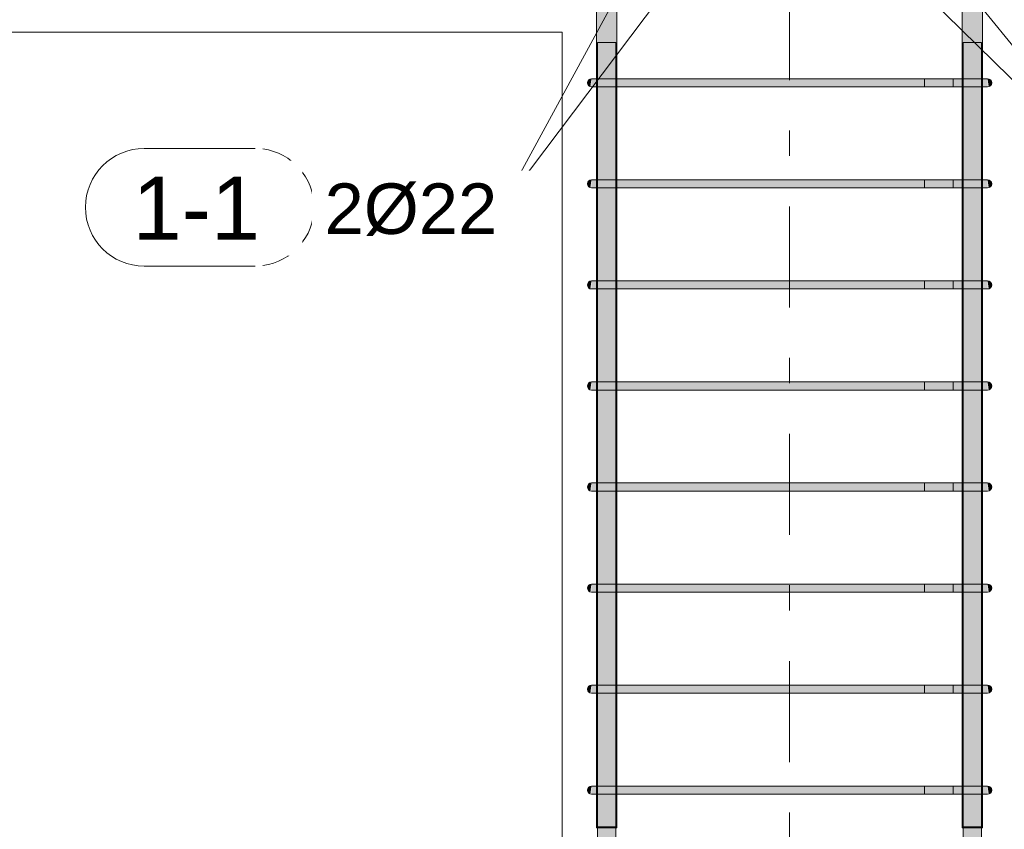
# Model space of a CAD drawing. Header units: millimetres. Extents: x -25607 to 9385, y 1894 to 10168.
# Tile 27 of 181: x -18732 to -17757, y 7881 to 8682. Entities that reach past the tile are written whole.
import ezdxf

# ---------------------------------------------------------------- set-up
doc = ezdxf.new("R2010")
doc.units = ezdxf.units.MM
doc.linetypes.add('Čára osnovy', pattern=[225, 100, -50, 25, -50])
for name, color, linetype, lineweight in [('S-BEAM', 12, 'Continuous', 9), ('S-COLS', 52, 'Continuous', 9), ('S-GRID', 1, 'Continuous', 5), ('S-RBAR', 171, 'Continuous', 5), ('S-RBAR-IDEN', 171, 'Continuous', 5)]:
    doc.layers.add(name, color=color, linetype=linetype, lineweight=lineweight)
doc.styles.add('Arial', font='arial.ttf', dxfattribs={"height": 50})
doc.styles.add('Arial_1', font='arial.ttf', dxfattribs={"height": 62.5})

# ---------------------------------------------------------------- blocks, each defined once
blk = doc.blocks.new('Popisek výztuže - _Typ_ množství_PRAVÝ _řezy_-573729-V4')
at = {"layer": 'S-RBAR-IDEN'}
for p, q in [((-24857.77, 9096.15), (-24967.46, 9096.15)), ((-24967.46, 8979.71), (-24857.77, 8979.71))]:
    blk.add_line(p, q, dxfattribs=at)
for centre, start, end in [((-24967.46, 9037.93), 90, 270), ((-24857.77, 9037.93), 277.64339, 82.35661)]:
    blk.add_arc(centre, 58.22, start, end, dxfattribs=at)

msp = doc.modelspace()

# ---------------------------------------------------------------- hatches: boundary and pattern name
at = {"layer": 'S-RBAR'}
h = msp.add_hatch(color=7, dxfattribs=at)
h.paths.add_polyline_path([(-18140.95, 7883.8), (-18140.95, 7916), (-18141.95, 7916), (-18141.95, 7883.8)])
h.paths.add_polyline_path([(-18160.95, 7883.8), (-18159.95, 7883.8), (-18160.14, 7916), (-18160.95, 7916), (-18160.95, 7884.87)])
h.paths.add_polyline_path([(-18160.95, 7924), (-18159.95, 7924), (-18160.14, 8016), (-18160.95, 8016), (-18160.95, 7946.05)])
h.paths.add_polyline_path([(-18141.95, 7924), (-18140.95, 7924), (-18140.95, 8016), (-18141.95, 8016), (-18141.95, 7946.05)])
h.paths.add_polyline_path([(-18160.95, 8024), (-18159.95, 8024), (-18160.14, 8116), (-18160.95, 8116), (-18160.95, 8037.83)])
h.paths.add_polyline_path([(-18140.95, 8024), (-18140.95, 8116), (-18141.95, 8116), (-18141.95, 8024)])
h.paths.add_polyline_path([(-18160.95, 8124), (-18159.95, 8124), (-18160.14, 8216), (-18160.95, 8216), (-18160.95, 8129.6)])
h.paths.add_polyline_path([(-18140.95, 8124), (-18140.95, 8216), (-18141.95, 8216), (-18141.95, 8124)])
h.paths.add_polyline_path([(-18141.95, 8224), (-18140.95, 8224), (-18140.95, 8316), (-18141.95, 8316), (-18141.95, 8251.97)])
h.paths.add_polyline_path([(-18159.95, 8224), (-18160.14, 8316), (-18160.95, 8316), (-18160.95, 8224), (-18160.14, 8224)])
h.paths.add_polyline_path([(-18141.95, 8324), (-18140.95, 8324), (-18140.95, 8416), (-18141.95, 8416), (-18141.95, 8343.75)])
h.paths.add_polyline_path([(-18159.95, 8324), (-18160.14, 8416), (-18160.95, 8416), (-18160.95, 8324), (-18160.14, 8324)])
h.paths.add_polyline_path([(-18160.95, 8424), (-18159.95, 8424), (-18160.14, 8516), (-18160.95, 8516), (-18160.95, 8435.52)])
h.paths.add_polyline_path([(-18140.95, 8424), (-18140.95, 8516), (-18141.95, 8516), (-18141.95, 8424)])
h.paths.add_polyline_path([(-18160.95, 8524), (-18159.95, 8524), (-18160.14, 8616), (-18160.95, 8616), (-18160.95, 8527.3)])
h.paths.add_polyline_path([(-18140.95, 8524), (-18140.95, 8616), (-18141.95, 8616), (-18141.95, 8524)])
h.paths.add_polyline_path([(-18140.95, 8624), (-18140.95, 8707.64), (-18158, 8707.64), (-18158.17, 8700), (-18160.95, 8700), (-18160.95, 8699.07), (-18158.17, 8698.71), (-18158.67, 8697.5), (-18159.46, 8696.46), (-18160.95, 8695), (-18160.95, 8624), (-18159.95, 8624), (-18159.95, 8660), (-18141.95, 8660), (-18141.95, 8624)])
h.paths.add_polyline_path([(-18140.95, 8729.64), (-18140.95, 8783.8), (-18158, 8783.8), (-18158, 8729.64)])
h = msp.add_hatch(color=7, dxfattribs=at)
h.paths.add_polyline_path([(-17798.05, 7883.8), (-17798.05, 7916), (-17799.05, 7916), (-17799.05, 7883.8)])
h.paths.add_polyline_path([(-17780.05, 7883.8), (-17779.05, 7883.8), (-17779.05, 7916), (-17780.05, 7916), (-17780.05, 7884.87)])
h.paths.add_polyline_path([(-17779.05, 7924), (-17779.05, 8016), (-17780.05, 8016), (-17779.86, 7924)])
h.paths.add_polyline_path([(-17798.05, 7924), (-17798.05, 8016), (-17799.05, 8016), (-17799.05, 7924)])
h.paths.add_polyline_path([(-17780.05, 8024), (-17779.05, 8024), (-17779.05, 8116), (-17780.05, 8116), (-17780.05, 8037.83)])
h.paths.add_polyline_path([(-17799.05, 8024), (-17798.05, 8024), (-17798.05, 8116), (-17799.05, 8116)])
h.paths.add_polyline_path([(-17779.05, 8124), (-17779.05, 8216), (-17780.05, 8216), (-17779.86, 8124)])
h.paths.add_polyline_path([(-17799.05, 8124), (-17798.05, 8124), (-17798.05, 8216), (-17799.05, 8216), (-17799.05, 8129.6)])
h.paths.add_polyline_path([(-17798.05, 8224), (-17798.05, 8316), (-17799.05, 8316), (-17799.05, 8224)])
h.paths.add_polyline_path([(-17780.05, 8224), (-17779.05, 8224), (-17779.05, 8316), (-17780.05, 8316), (-17780.05, 8251.97)])
h.paths.add_polyline_path([(-17779.05, 8324), (-17779.05, 8416), (-17780.05, 8416), (-17779.86, 8324)])
h.paths.add_polyline_path([(-17799.05, 8324), (-17798.05, 8324), (-17798.05, 8416), (-17799.05, 8416), (-17799.05, 8374.34)])
h.paths.add_polyline_path([(-17779.05, 8424), (-17779.05, 8516), (-17780.05, 8516), (-17779.86, 8424)])
h.paths.add_polyline_path([(-17799.05, 8424), (-17798.05, 8424), (-17798.05, 8516), (-17799.05, 8516), (-17799.05, 8496.7)])
h.paths.add_polyline_path([(-17799.05, 8524), (-17798.05, 8524), (-17798.05, 8616), (-17799.05, 8616)])
h.paths.add_polyline_path([(-17779.86, 8524), (-17779.05, 8524), (-17779.05, 8616), (-17780.05, 8616), (-17780.05, 8524)])
h.paths.add_polyline_path([(-17779.05, 8624), (-17779.05, 8696.18), (-17779.42, 8696.46), (-17780.21, 8697.5), (-17780.71, 8698.71), (-17780.88, 8701.67), (-17780.88, 8707.64), (-17799.05, 8707.64), (-17799.05, 8624), (-17798.05, 8624), (-17798.05, 8660), (-17780.05, 8660), (-17779.86, 8624)])
h.paths.add_polyline_path([(-17779.05, 8699.76), (-17779.05, 8700), (-17780.88, 8700)])
h.paths.add_polyline_path([(-17799.05, 8729.64), (-17780.88, 8729.64), (-17780.88, 8783.8), (-17799.05, 8783.8), (-17799.05, 8741.44)])
h = msp.add_hatch(color=7, dxfattribs=at)
h.paths.add_polyline_path([(-18150.15, 5870), (-18141.95, 5870), (-18141.95, 5916), (-18159.95, 5916), (-18159.95, 5870), (-18153.65, 5870)])
h.paths.add_polyline_path([(-18153.65, 5924), (-18141.95, 5924), (-18141.95, 6016), (-18159.95, 6016), (-18159.95, 5924), (-18156.9, 5924)])
h.paths.add_polyline_path([(-18141.95, 6024), (-18141.95, 6116), (-18159.95, 6116), (-18159.95, 6024), (-18146, 6024)])
h.paths.add_polyline_path([(-18159.95, 6124), (-18141.95, 6124), (-18141.95, 6216), (-18159.95, 6216), (-18159.95, 6171.73)])
h.paths.add_polyline_path([(-18159.95, 6224), (-18141.95, 6224), (-18141.95, 6316), (-18159.95, 6316), (-18159.95, 6232.91)])
h.paths.add_polyline_path([(-18159.95, 6324), (-18141.95, 6324), (-18141.95, 6416), (-18159.95, 6416), (-18159.95, 6324.69)])
h.paths.add_polyline_path([(-18141.95, 6424), (-18141.95, 6516), (-18159.95, 6516), (-18159.95, 6424), (-18146, 6424)])
h.paths.add_polyline_path([(-18159.95, 6524), (-18141.95, 6524), (-18141.95, 6616), (-18159.95, 6616), (-18159.95, 6538.83)])
h.paths.add_polyline_path([(-18159.95, 6624), (-18141.95, 6624), (-18141.95, 6716), (-18159.95, 6716), (-18159.95, 6661.2)])
h.paths.add_polyline_path([(-18141.95, 6724), (-18141.95, 6816), (-18159.95, 6816), (-18159.95, 6724), (-18146, 6724)])
h.paths.add_polyline_path([(-18159.95, 6824), (-18141.95, 6824), (-18141.95, 6916), (-18159.95, 6916), (-18159.95, 6844.75)])
h.paths.add_polyline_path([(-18159.95, 6924), (-18141.95, 6924), (-18141.95, 7016), (-18159.95, 7016), (-18159.95, 6936.52)])
h.paths.add_polyline_path([(-18159.95, 7024), (-18141.95, 7024), (-18141.95, 7116), (-18159.95, 7116), (-18159.95, 7028.3)])
h.paths.add_polyline_path([(-18159.95, 7124), (-18141.95, 7124), (-18141.95, 7216), (-18159.95, 7216), (-18159.95, 7150.67)])
h.paths.add_polyline_path([(-18159.95, 7224), (-18141.95, 7224), (-18141.95, 7316), (-18159.95, 7316), (-18159.95, 7242.44)])
h.paths.add_polyline_path([(-18159.95, 7324), (-18141.95, 7324), (-18141.95, 7416), (-18159.95, 7416), (-18159.95, 7334.22)])
h.paths.add_polyline_path([(-18153.65, 7424), (-18141.95, 7424), (-18141.95, 7516), (-18159.95, 7516), (-18159.95, 7424), (-18156.9, 7424)])
h.paths.add_polyline_path([(-18141.95, 7524), (-18141.95, 7616), (-18159.95, 7616), (-18159.95, 7524), (-18146, 7524)])
h.paths.add_polyline_path([(-18159.95, 7624), (-18141.95, 7624), (-18141.95, 7716), (-18159.95, 7716), (-18159.95, 7640.13)])
h.paths.add_polyline_path([(-18153.65, 7724), (-18141.95, 7724), (-18141.95, 7816), (-18159.95, 7816), (-18159.95, 7724), (-18156.9, 7724)])
h.paths.add_polyline_path([(-18141.95, 7824), (-18141.95, 7916), (-18159.95, 7916), (-18159.95, 7824), (-18146, 7824)])
h.paths.add_polyline_path([(-18159.95, 7924), (-18141.95, 7924), (-18141.95, 8016), (-18159.95, 8016), (-18159.95, 7946.05)])
h.paths.add_polyline_path([(-18159.95, 8024), (-18141.95, 8024), (-18141.95, 8116), (-18159.95, 8116), (-18159.95, 8037.83)])
h.paths.add_polyline_path([(-18159.95, 8124), (-18141.95, 8124), (-18141.95, 8216), (-18159.95, 8216), (-18159.95, 8129.6)])
h.paths.add_polyline_path([(-18146, 8224), (-18141.95, 8224), (-18141.95, 8316), (-18159.95, 8316), (-18159.95, 8224), (-18149.83, 8224)])
h.paths.add_polyline_path([(-18159.95, 8324), (-18141.95, 8324), (-18141.95, 8416), (-18159.95, 8416), (-18159.95, 8343.75)])
h.paths.add_polyline_path([(-18159.95, 8424), (-18141.95, 8424), (-18141.95, 8516), (-18159.95, 8516), (-18159.95, 8435.52)])
h.paths.add_polyline_path([(-18159.95, 8524), (-18141.95, 8524), (-18141.95, 8616), (-18159.95, 8616), (-18159.95, 8527.3)])
h.paths.add_polyline_path([(-18141.95, 8624), (-18141.95, 8660), (-18159.95, 8660), (-18159.95, 8624), (-18146, 8624)])
h = msp.add_hatch(color=7, dxfattribs=at)
h.paths.add_polyline_path([(-17791.06, 5870), (-17780.05, 5870), (-17780.05, 5916), (-17798.05, 5916), (-17798.05, 5870), (-17794, 5870)])
h.paths.add_polyline_path([(-17780.05, 5924), (-17780.05, 6016), (-17798.05, 6016), (-17798.05, 5924), (-17783.1, 5924)])
h.paths.add_polyline_path([(-17794, 6024), (-17780.05, 6024), (-17780.05, 6116), (-17798.05, 6116), (-17798.05, 6024)])
h.paths.add_polyline_path([(-17780.05, 6124), (-17780.05, 6216), (-17798.05, 6216), (-17798.05, 6124), (-17783.1, 6124)])
h.paths.add_polyline_path([(-17780.05, 6224), (-17780.05, 6316), (-17798.05, 6316), (-17798.05, 6224), (-17783.1, 6224)])
h.paths.add_polyline_path([(-17786.35, 6324), (-17780.05, 6324), (-17780.05, 6416), (-17798.05, 6416), (-17798.05, 6324), (-17790.17, 6324)])
h.paths.add_polyline_path([(-17790.17, 6424), (-17780.05, 6424), (-17780.05, 6516), (-17798.05, 6516), (-17798.05, 6424), (-17791.06, 6424)])
h.paths.add_polyline_path([(-17780.05, 6524), (-17780.05, 6616), (-17798.05, 6616), (-17798.05, 6524), (-17783.1, 6524)])
h.paths.add_polyline_path([(-17780.05, 6624), (-17780.05, 6716), (-17798.05, 6716), (-17798.05, 6624), (-17783.1, 6624)])
h.paths.add_polyline_path([(-17794, 6724), (-17780.05, 6724), (-17780.05, 6816), (-17798.05, 6816), (-17798.05, 6724)])
h.paths.add_polyline_path([(-17780.05, 6824), (-17780.05, 6916), (-17798.05, 6916), (-17798.05, 6824), (-17783.1, 6824)])
h.paths.add_polyline_path([(-17791.06, 6924), (-17780.05, 6924), (-17780.05, 7016), (-17798.05, 7016), (-17798.05, 6924), (-17794, 6924)])
h.paths.add_polyline_path([(-17780.05, 7024), (-17780.05, 7116), (-17798.05, 7116), (-17798.05, 7024), (-17783.1, 7024)])
h.paths.add_polyline_path([(-17798.05, 7124), (-17780.05, 7124), (-17780.05, 7216), (-17798.05, 7216), (-17798.05, 7150.67)])
h.paths.add_polyline_path([(-17780.05, 7224), (-17780.05, 7316), (-17798.05, 7316), (-17798.05, 7224), (-17783.1, 7224)])
h.paths.add_polyline_path([(-17790.17, 7324), (-17780.05, 7324), (-17780.05, 7416), (-17798.05, 7416), (-17798.05, 7324), (-17791.06, 7324)])
h.paths.add_polyline_path([(-17786.35, 7424), (-17780.05, 7424), (-17780.05, 7516), (-17798.05, 7516), (-17798.05, 7424), (-17790.17, 7424)])
h.paths.add_polyline_path([(-17783.1, 7524), (-17780.05, 7524), (-17780.05, 7616), (-17798.05, 7616), (-17798.05, 7524), (-17786.35, 7524)])
h.paths.add_polyline_path([(-17783.1, 7624), (-17780.05, 7624), (-17780.05, 7716), (-17798.05, 7716), (-17798.05, 7624), (-17786.35, 7624)])
h.paths.add_polyline_path([(-17780.05, 7724), (-17780.05, 7816), (-17798.05, 7816), (-17798.05, 7724), (-17783.1, 7724)])
h.paths.add_polyline_path([(-17794, 7824), (-17780.05, 7824), (-17780.05, 7916), (-17798.05, 7916), (-17798.05, 7824)])
h.paths.add_polyline_path([(-17780.05, 7924), (-17780.05, 8016), (-17798.05, 8016), (-17798.05, 7924), (-17783.1, 7924)])
h.paths.add_polyline_path([(-17791.06, 8024), (-17780.05, 8024), (-17780.05, 8116), (-17798.05, 8116), (-17798.05, 8024), (-17794, 8024)])
h.paths.add_polyline_path([(-17780.05, 8124), (-17780.05, 8216), (-17798.05, 8216), (-17798.05, 8124), (-17783.1, 8124)])
h.paths.add_polyline_path([(-17798.05, 8224), (-17780.05, 8224), (-17780.05, 8316), (-17798.05, 8316), (-17798.05, 8251.97)])
h.paths.add_polyline_path([(-17780.05, 8324), (-17780.05, 8416), (-17798.05, 8416), (-17798.05, 8324), (-17783.1, 8324)])
h.paths.add_polyline_path([(-17780.05, 8424), (-17780.05, 8516), (-17798.05, 8516), (-17798.05, 8424), (-17783.1, 8424)])
h.paths.add_polyline_path([(-17786.35, 8524), (-17780.05, 8524), (-17780.05, 8616), (-17798.05, 8616), (-17798.05, 8524), (-17790.17, 8524)])
h.paths.add_polyline_path([(-17783.1, 8624), (-17780.05, 8624), (-17780.05, 8660), (-17798.05, 8660), (-17798.05, 8624), (-17786.35, 8624)])
for points in [[(-18167.04, 8616.14), (-18166, 8624), (-18168, 8623.46), (-18169.46, 8622), (-18170, 8620), (-18169.46, 8618), (-18168, 8616.54)], [(-18149.83, 8616), (-18146, 8616), (-18146, 8624), (-18166, 8624), (-18166, 8616), (-18150.15, 8616)], [(-18146, 8616), (-17794, 8616), (-17794, 8624), (-18146, 8624), (-18146, 8619.07)], [(-17794, 8616), (-17774, 8616.14), (-17774, 8624), (-17794, 8624), (-17794, 8619.07)], [(-17772.96, 8616.14), (-17772, 8616.54), (-17770.54, 8618), (-17770, 8620), (-17770.54, 8622), (-17772, 8623.46), (-17774, 8624), (-17773.34, 8618.96)], [(-18167.04, 8516.14), (-18166, 8524), (-18168, 8523.46), (-18169.46, 8522), (-18170, 8520), (-18169.46, 8518), (-18168, 8516.54)], [(-18165.24, 8516), (-18146, 8516), (-18146, 8524), (-18166, 8524), (-18166, 8516)], [(-18099.7, 8516), (-17794, 8516), (-17794, 8524), (-18146, 8524), (-18146, 8516), (-18138.28, 8516)], [(-17775.52, 8516), (-17774, 8516.14), (-17774, 8524), (-17794, 8524), (-17794, 8516), (-17777.69, 8516)], [(-17772.96, 8516.14), (-17772, 8516.54), (-17770.54, 8518), (-17770, 8520), (-17770.54, 8522), (-17772, 8523.46), (-17774, 8524), (-17773.34, 8518.96)], [(-18167.04, 8416.14), (-18166, 8424), (-18168, 8423.46), (-18169.46, 8422), (-18170, 8420), (-18169.46, 8418), (-18168, 8416.54)], [(-18165.24, 8416), (-18146, 8416), (-18146, 8424), (-18166, 8424), (-18166, 8416)], [(-18099.7, 8416), (-17794, 8416), (-17794, 8424), (-18146, 8424), (-18146, 8416), (-18138.28, 8416)], [(-17775.52, 8416), (-17774, 8416.14), (-17774, 8424), (-17794, 8424), (-17794, 8416), (-17777.69, 8416)], [(-17772.96, 8416.14), (-17772, 8416.54), (-17770.54, 8418), (-17770, 8420), (-17770.54, 8422), (-17772, 8423.46), (-17774, 8424), (-17773.34, 8418.96)], [(-18167.04, 8316.14), (-18166, 8324), (-18168, 8323.46), (-18169.46, 8322), (-18170, 8320), (-18169.46, 8318), (-18168, 8316.54)], [(-18165.24, 8316), (-18146, 8316), (-18146, 8324), (-18166, 8324), (-18166, 8316)], [(-18099.7, 8316), (-17794, 8316), (-17794, 8324), (-18146, 8324), (-18146, 8316), (-18138.28, 8316)], [(-17775.52, 8316), (-17774, 8316.14), (-17774, 8324), (-17794, 8324), (-17794, 8316), (-17777.69, 8316)], [(-17772.96, 8316.14), (-17772, 8316.54), (-17770.54, 8318), (-17770, 8320), (-17770.54, 8322), (-17772, 8323.46), (-17774, 8324), (-17773.34, 8318.96)], [(-18167.04, 8216.14), (-18166, 8224), (-18168, 8223.46), (-18169.72, 8221.38), (-18170, 8220), (-18169.46, 8218), (-18168, 8216.54)], [(-18166, 8216), (-18146, 8216), (-18146, 8224), (-18166, 8224), (-18166, 8216.14)], [(-18099.7, 8216), (-17794, 8216), (-17794, 8224), (-18146, 8224), (-18146, 8216), (-18138.28, 8216)], [(-17775.52, 8216), (-17774, 8216.14), (-17774, 8224), (-17794, 8224), (-17794, 8216), (-17777.69, 8216)], [(-17772.96, 8216.14), (-17772, 8216.54), (-17770.54, 8218), (-17770, 8220), (-17770.54, 8222), (-17772, 8223.46), (-17774, 8224), (-17773.34, 8218.96)], [(-18167.04, 8116.14), (-18166, 8124), (-18168, 8123.46), (-18169.46, 8122), (-18170, 8120), (-18169.46, 8118), (-18168, 8116.54)], [(-18165.24, 8116), (-18146, 8116), (-18146, 8124), (-18166, 8124), (-18166, 8116)], [(-18099.7, 8116), (-17794, 8116), (-17794, 8124), (-18146, 8124), (-18146, 8116), (-18138.28, 8116)], [(-17775.52, 8116), (-17774, 8116.14), (-17774, 8124), (-17794, 8124), (-17794, 8116), (-17777.69, 8116)], [(-17772.96, 8116.14), (-17772, 8116.54), (-17770.54, 8118), (-17770, 8120), (-17770.54, 8122), (-17772, 8123.46), (-17774, 8124), (-17773.34, 8118.96)], [(-18167.04, 8016.14), (-18166, 8024), (-18168, 8023.46), (-18169.46, 8022), (-18170, 8020), (-18169.46, 8018), (-18168, 8016.54)], [(-18165.24, 8016), (-18146, 8016), (-18146, 8024), (-18166, 8024), (-18166, 8016)], [(-18099.7, 8016), (-17794, 8016), (-17794, 8024), (-18146, 8024), (-18146, 8016), (-18138.28, 8016)], [(-17775.52, 8016), (-17774, 8016.14), (-17774, 8024), (-17794, 8024), (-17794, 8016), (-17777.69, 8016)], [(-17772.96, 8016.14), (-17772, 8016.54), (-17770.54, 8018), (-17770, 8020), (-17770.54, 8022), (-17772, 8023.46), (-17774, 8024), (-17773.34, 8018.96)], [(-18167.04, 7916.14), (-18166, 7924), (-18168, 7923.46), (-18169.46, 7922), (-18170, 7920), (-18169.46, 7918), (-18168, 7916.54)], [(-18165.24, 7916), (-18146, 7916), (-18146, 7924), (-18166, 7924), (-18166, 7916)], [(-18099.7, 7916), (-17794, 7916), (-17794, 7924), (-18146, 7924), (-18146, 7916), (-18138.28, 7916)], [(-17775.52, 7916), (-17774, 7916.14), (-17774, 7924), (-17794, 7924), (-17794, 7916), (-17777.69, 7916)], [(-17772.96, 7916.14), (-17772, 7916.54), (-17770.54, 7918), (-17770, 7920), (-17770.54, 7922), (-17772, 7923.46), (-17774, 7924), (-17773.34, 7918.96)]]:
    msp.add_hatch(color=7, dxfattribs=at).paths.add_polyline_path(points)
h = msp.add_hatch(color=7, dxfattribs=at)
h.paths.add_polyline_path([(-18159.95, 7882.8), (-18159.95, 7883.8), (-18160.95, 7883.8), (-18160.95, 7882.8)])
h.paths.add_polyline_path([(-18140.95, 7882.8), (-18140.95, 7883.8), (-18141.95, 7883.8), (-18141.95, 7882.8)])
h = msp.add_hatch(color=7, dxfattribs=at)
h.paths.add_polyline_path([(-17779.05, 7882.8), (-17779.05, 7883.8), (-17780.05, 7883.8), (-17780.05, 7882.8)])
h.paths.add_polyline_path([(-17798.05, 7882.8), (-17798.05, 7883.8), (-17799.05, 7883.8), (-17799.05, 7882.8)])

# ---------------------------------------------------------------- linework, layer by layer
at = {"layer": 'S-BEAM'}
for p, q in [((-24130, 8670), (-18195, 8670)), ((-18195, 8670), (-24130, 8670))]:
    msp.add_line(p, q, dxfattribs=at)
at = {"layer": 'S-COLS'}
for p, q in [((-18195, 8670), (-18195, 6370)), ((-18195, 6370), (-18195, 8670))]:
    msp.add_line(p, q, dxfattribs=at)
at = {"layer": 'S-GRID', "linetype": 'Čára osnovy', "lineweight": 9}
msp.add_line((-17970, 4797.76), (-17970, 9992.7), dxfattribs=at)
at = {"layer": 'S-RBAR'}
for p, q in [((-18160.95, 7882.8), (-18160.95, 8783.8)), ((-18160.95, 7883.8), (-18160.95, 8783.8)), ((-18140.95, 7882.8), (-18140.95, 8783.8)), ((-18140.95, 7883.8), (-18140.95, 8783.8)), ((-17799.05, 7882.8), (-17799.05, 8783.8)), ((-17799.05, 7883.8), (-17799.05, 8783.8)), ((-17779.05, 7882.8), (-17779.05, 8783.8)), ((-17779.05, 7883.8), (-17779.05, 8783.8)), ((-18141.95, 8660), (-18159.95, 8660)), ((-18159.95, 5870), (-18159.95, 8660)), ((-18141.95, 8660), (-18159.95, 8660)), ((-18159.95, 5870), (-18159.95, 8660)), ((-18141.95, 5870), (-18141.95, 8660)), ((-18141.95, 5870), (-18141.95, 8660)), ((-17780.05, 8660), (-17798.05, 8660)), ((-17798.05, 5870), (-17798.05, 8660)), ((-17780.05, 8660), (-17798.05, 8660)), ((-17798.05, 5870), (-17798.05, 8660)), ((-17780.05, 5870), (-17780.05, 8660)), ((-17780.05, 5870), (-17780.05, 8660)), ((-18146, 8624), (-18166, 8624)), ((-18146, 8624), (-18166, 8624)), ((-17794, 8624), (-18146, 8624)), ((-18146, 8624), (-17794, 8624)), ((-17808.14, 8624), (-17836.43, 8624)), ((-17836.43, 8624), (-17836.43, 8616)), ((-17808.14, 8624), (-17779.86, 8624)), ((-17808.14, 8616), (-17808.14, 8624)), ((-17774, 8624), (-17808.14, 8624)), ((-17774, 8624), (-17794, 8624)), ((-17774, 8624), (-17794, 8624)), ((-17774, 8624), (-17779.86, 8624)), ((-18146, 8616), (-18166, 8616)), ((-18146, 8616), (-18166, 8616)), ((-17794, 8616), (-18146, 8616)), ((-18146, 8616), (-17794, 8616)), ((-17808.14, 8616), (-17836.43, 8616)), ((-17808.14, 8616), (-17779.86, 8616)), ((-17774, 8616), (-17808.14, 8616)), ((-17779.86, 8616), (-17794, 8616)), ((-17774, 8616), (-17794, 8616)), ((-17774.68, 8616), (-17779.86, 8616)), ((-17774.68, 8616), (-17779.86, 8616)), ((-18146, 8524), (-18166, 8524)), ((-18146, 8524), (-18166, 8524)), ((-17794, 8524), (-18146, 8524)), ((-18146, 8524), (-17794, 8524)), ((-17808.14, 8524), (-17836.43, 8524)), ((-17836.43, 8524), (-17836.43, 8516)), ((-17808.14, 8524), (-17779.86, 8524)), ((-17808.14, 8516), (-17808.14, 8524)), ((-17774, 8524), (-17808.14, 8524)), ((-17774, 8524), (-17794, 8524)), ((-17774, 8524), (-17794, 8524)), ((-17774, 8524), (-17779.86, 8524)), ((-18146, 8516), (-18166, 8516)), ((-18146, 8516), (-18166, 8516)), ((-17794, 8516), (-18146, 8516)), ((-18146, 8516), (-17794, 8516)), ((-17808.14, 8516), (-17836.43, 8516)), ((-17808.14, 8516), (-17779.86, 8516)), ((-17774, 8516), (-17808.14, 8516)), ((-17779.86, 8516), (-17794, 8516)), ((-17774, 8516), (-17794, 8516)), ((-17774.68, 8516), (-17779.86, 8516)), ((-17774.68, 8516), (-17779.86, 8516)), ((-18146, 8424), (-18166, 8424)), ((-18146, 8424), (-18166, 8424)), ((-17794, 8424), (-18146, 8424)), ((-18146, 8424), (-17794, 8424)), ((-17808.14, 8424), (-17836.43, 8424)), ((-17836.43, 8424), (-17836.43, 8416)), ((-17808.14, 8424), (-17779.86, 8424)), ((-17808.14, 8416), (-17808.14, 8424)), ((-17774, 8424), (-17808.14, 8424)), ((-17774, 8424), (-17794, 8424)), ((-17774, 8424), (-17794, 8424)), ((-17774, 8424), (-17779.86, 8424)), ((-18146, 8416), (-18166, 8416)), ((-18146, 8416), (-18166, 8416)), ((-17794, 8416), (-18146, 8416)), ((-18146, 8416), (-17794, 8416)), ((-17808.14, 8416), (-17836.43, 8416)), ((-17808.14, 8416), (-17779.86, 8416)), ((-17774, 8416), (-17808.14, 8416)), ((-17779.86, 8416), (-17794, 8416)), ((-17774, 8416), (-17794, 8416)), ((-17774.68, 8416), (-17779.86, 8416)), ((-17774.68, 8416), (-17779.86, 8416)), ((-18146, 8324), (-18166, 8324)), ((-18146, 8324), (-18166, 8324)), ((-17794, 8324), (-18146, 8324)), ((-18146, 8324), (-17794, 8324)), ((-17808.14, 8324), (-17836.43, 8324)), ((-17836.43, 8324), (-17836.43, 8316)), ((-17808.14, 8324), (-17779.86, 8324)), ((-17808.14, 8316), (-17808.14, 8324)), ((-17774, 8324), (-17808.14, 8324)), ((-17774, 8324), (-17794, 8324)), ((-17774, 8324), (-17794, 8324)), ((-17774, 8324), (-17779.86, 8324)), ((-18146, 8316), (-18166, 8316)), ((-18146, 8316), (-18166, 8316)), ((-17794, 8316), (-18146, 8316)), ((-18146, 8316), (-17794, 8316)), ((-17808.14, 8316), (-17836.43, 8316)), ((-17808.14, 8316), (-17779.86, 8316)), ((-17774, 8316), (-17808.14, 8316)), ((-17779.86, 8316), (-17794, 8316)), ((-17774, 8316), (-17794, 8316)), ((-17774.68, 8316), (-17779.86, 8316)), ((-17774.68, 8316), (-17779.86, 8316)), ((-18146, 8224), (-18166, 8224)), ((-18146, 8224), (-18166, 8224)), ((-17794, 8224), (-18146, 8224)), ((-18146, 8224), (-17794, 8224)), ((-17808.14, 8224), (-17836.43, 8224)), ((-17836.43, 8224), (-17836.43, 8216)), ((-17808.14, 8224), (-17779.86, 8224)), ((-17808.14, 8216), (-17808.14, 8224)), ((-17774, 8224), (-17808.14, 8224)), ((-17774, 8224), (-17794, 8224)), ((-17774, 8224), (-17794, 8224)), ((-17774, 8224), (-17779.86, 8224)), ((-18146, 8216), (-18166, 8216)), ((-18146, 8216), (-18166, 8216)), ((-17794, 8216), (-18146, 8216)), ((-18146, 8216), (-17794, 8216)), ((-17808.14, 8216), (-17836.43, 8216)), ((-17808.14, 8216), (-17779.86, 8216)), ((-17774, 8216), (-17808.14, 8216)), ((-17779.86, 8216), (-17794, 8216)), ((-17774, 8216), (-17794, 8216)), ((-17774.68, 8216), (-17779.86, 8216)), ((-17774.68, 8216), (-17779.86, 8216)), ((-18146, 8124), (-18166, 8124)), ((-18146, 8124), (-18166, 8124)), ((-18146, 8116), (-18166, 8116)), ((-18146, 8116), (-18166, 8116)), ((-17794, 8124), (-18146, 8124)), ((-18146, 8124), (-17794, 8124)), ((-17794, 8116), (-18146, 8116)), ((-18146, 8116), (-17794, 8116)), ((-17808.14, 8124), (-17836.43, 8124)), ((-17836.43, 8124), (-17836.43, 8116)), ((-17808.14, 8116), (-17836.43, 8116)), ((-17808.14, 8124), (-17779.86, 8124)), ((-17808.14, 8116), (-17808.14, 8124)), ((-17774, 8124), (-17808.14, 8124)), ((-17808.14, 8116), (-17779.86, 8116)), ((-17774, 8116), (-17808.14, 8116)), ((-17774, 8124), (-17794, 8124)), ((-17774, 8124), (-17794, 8124)), ((-17779.86, 8116), (-17794, 8116)), ((-17774, 8116), (-17794, 8116)), ((-17774, 8124), (-17779.86, 8124)), ((-17774.68, 8116), (-17779.86, 8116)), ((-17774.68, 8116), (-17779.86, 8116)), ((-18146, 8024), (-18166, 8024)), ((-18146, 8024), (-18166, 8024)), ((-17794, 8024), (-18146, 8024)), ((-18146, 8024), (-17794, 8024)), ((-17808.14, 8024), (-17836.43, 8024)), ((-17836.43, 8024), (-17836.43, 8016)), ((-17808.14, 8024), (-17779.86, 8024)), ((-17808.14, 8016), (-17808.14, 8024)), ((-17774, 8024), (-17808.14, 8024)), ((-17774, 8024), (-17794, 8024)), ((-17774, 8024), (-17794, 8024)), ((-17774, 8024), (-17779.86, 8024)), ((-18146, 8016), (-18166, 8016)), ((-18146, 8016), (-18166, 8016)), ((-17794, 8016), (-18146, 8016)), ((-18146, 8016), (-17794, 8016)), ((-17808.14, 8016), (-17836.43, 8016)), ((-17808.14, 8016), (-17779.86, 8016)), ((-17774, 8016), (-17808.14, 8016)), ((-17779.86, 8016), (-17794, 8016)), ((-17774, 8016), (-17794, 8016)), ((-17774.68, 8016), (-17779.86, 8016)), ((-17774.68, 8016), (-17779.86, 8016)), ((-18146, 7924), (-18166, 7924)), ((-18146, 7924), (-18166, 7924)), ((-17794, 7924), (-18146, 7924)), ((-18146, 7924), (-17794, 7924)), ((-17808.14, 7924), (-17836.43, 7924)), ((-17836.43, 7924), (-17836.43, 7916)), ((-17808.14, 7924), (-17779.86, 7924)), ((-17808.14, 7916), (-17808.14, 7924)), ((-17774, 7924), (-17808.14, 7924)), ((-17774, 7924), (-17794, 7924)), ((-17774, 7924), (-17794, 7924)), ((-17774, 7924), (-17779.86, 7924)), ((-18146, 7916), (-18166, 7916)), ((-18146, 7916), (-18166, 7916)), ((-17794, 7916), (-18146, 7916)), ((-18146, 7916), (-17794, 7916)), ((-17808.14, 7916), (-17836.43, 7916)), ((-17808.14, 7916), (-17779.86, 7916)), ((-17774, 7916), (-17808.14, 7916)), ((-17779.86, 7916), (-17794, 7916)), ((-17774, 7916), (-17794, 7916)), ((-17774.68, 7916), (-17779.86, 7916)), ((-17774.68, 7916), (-17779.86, 7916)), ((-18140.95, 7883.8), (-18160.95, 7883.8)), ((-18140.95, 7882.8), (-18160.95, 7882.8)), ((-17779.05, 7883.8), (-17799.05, 7883.8)), ((-17779.05, 7882.8), (-17799.05, 7882.8))]:
    msp.add_line(p, q, dxfattribs=at)
for centre, start, end in [((-18166, 8620), 90, 270), ((-18166, 8620), 90, 270), ((-17774, 8620), 270, 90), ((-17774, 8620), 270, 90), ((-17774, 8620), 270, 90), ((-18166, 8520), 90, 270), ((-18166, 8520), 90, 270), ((-17774, 8520), 270, 90), ((-17774, 8520), 270, 90), ((-17774, 8520), 270, 90), ((-18166, 8420), 90, 270), ((-18166, 8420), 90, 270), ((-17774, 8420), 270, 90), ((-17774, 8420), 270, 90), ((-17774, 8420), 270, 90), ((-18166, 8320), 90, 270), ((-18166, 8320), 90, 270), ((-17774, 8320), 270, 90), ((-17774, 8320), 270, 90), ((-17774, 8320), 270, 90), ((-18166, 8220), 90, 270), ((-18166, 8220), 90, 270), ((-17774, 8220), 270, 90), ((-17774, 8220), 270, 90), ((-17774, 8220), 270, 90), ((-18166, 8120), 90, 270), ((-18166, 8120), 90, 270), ((-17774, 8120), 270, 90), ((-17774, 8120), 270, 90), ((-17774, 8120), 270, 90), ((-18166, 8020), 90, 270), ((-18166, 8020), 90, 270), ((-17774, 8020), 270, 90), ((-17774, 8020), 270, 90), ((-17774, 8020), 270, 90), ((-18166, 7920), 90, 270), ((-18166, 7920), 90, 270), ((-17774, 7920), 270, 90), ((-17774, 7920), 270, 90), ((-17774, 7920), 270, 90)]:
    msp.add_arc(centre, 4, start, end, dxfattribs=at)
at = {"layer": 'S-RBAR-IDEN'}
for p, q in [((-18122.44, 8740.45), (-18254.73, 8496.84)), ((-18071.27, 8740.45), (-18254.73, 8496.84)), ((-17868.73, 8740.45), (-17607.08, 8482.47)), ((-17817.56, 8740.45), (-17607.08, 8482.47))]:
    msp.add_line(p, q, dxfattribs=at)

# ---------------------------------------------------------------- block references
msp.add_blockref('Popisek výztuže - _Typ_ množství_PRAVÝ _řezy_-573729-V4', (6359.07, -541.09), dxfattribs=at)

# ---------------------------------------------------------------- texts
at = {"layer": 'S-RBAR-IDEN', "insert": (-18429.98, 8520.47), "char_height": 50, "width": 210.443, "attachment_point": 1, "style": 'Arial', "bg_fill": 3, "box_fill_scale": 1.25, "bg_fill_color": 256, "bg_fill_true_color": 13158600, "bg_fill_transparency": 0}
msp.add_mtext('2Ø22', dxfattribs=at)

# ---------------------------------------------------------------- next in the draw order: texts
at = {"layer": 'S-RBAR-IDEN', "insert": (-18619.97, 8527.21), "char_height": 62.5, "width": 152.3206, "attachment_point": 1, "style": 'Arial_1', "bg_fill": 3, "box_fill_scale": 1.25, "bg_fill_color": 256, "bg_fill_true_color": 13158600, "bg_fill_transparency": 0}
msp.add_mtext('1-1', dxfattribs=at)

doc.saveas('drawing.dxf')
